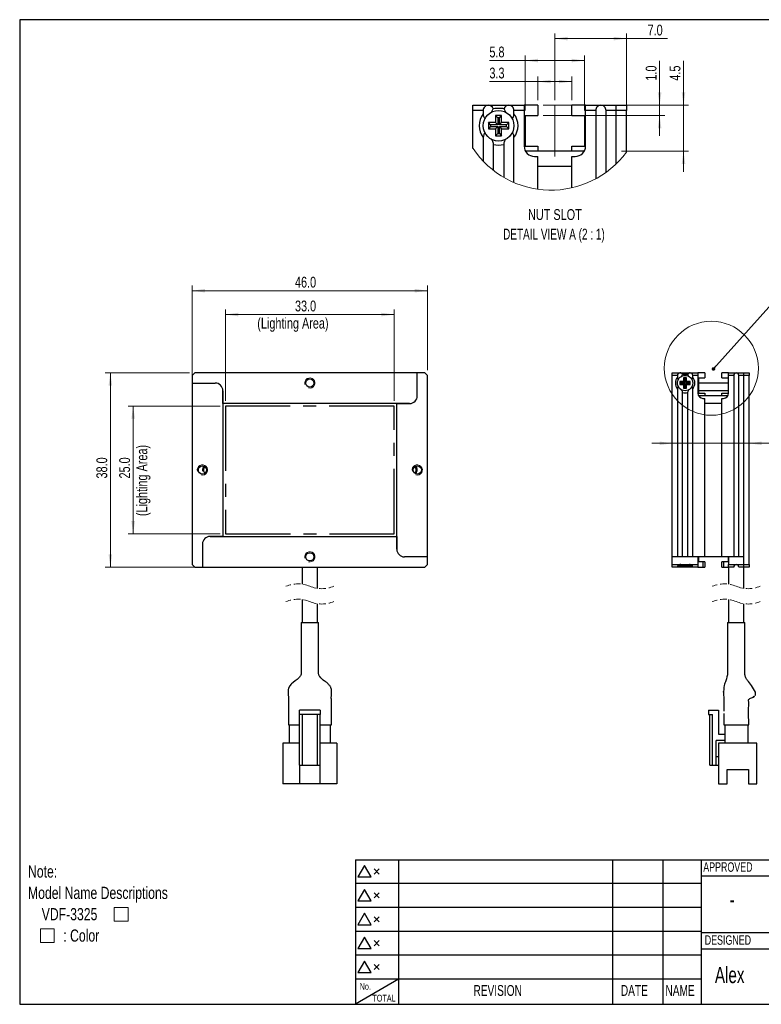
# Model space of a CAD drawing. Header units: millimetres. Extents: x 6 to 294, y 6 to 202.
# Tile 1 of 5: x 6 to 151, y 6 to 199. Entities that reach past the tile are written whole.
import ezdxf

# ---------------------------------------------------------------- set-up
doc = ezdxf.new("R2010")
doc.units = ezdxf.units.MM
doc.linetypes.add('CENTERX2', pattern=[20.32, 12.7, -2.54, 2.54, -2.54])
doc.linetypes.add('HIDDEN', pattern=[1.905, 1.27, -0.635])
doc.styles.add('SLDTEXTSTYLE0', font='TXT', dxfattribs={"width": 0.75})
doc.styles.add('SLDTEXTSTYLE1', font='TXT', dxfattribs={"width": 0.7})
doc.styles.add('SLDTEXTSTYLE7', font='TXT', dxfattribs={"width": 0.690476})
doc.dimstyles.new('SLDDIMSTYLE0', dxfattribs={"dimtxt": 2.116667, "dimasz": 2.5, "dimexe": 0, "dimexo": 0.0625, "dimgap": 0.529167, "dimtad": 1, "dimdec": 1, "dimrnd": 1e-09, "dimzin": 4, "dimdsep": 46, "dimtxsty": 'SLDTEXTSTYLE0', "dimsah": 1, "dimcen": 0.09, "dimadec": 0, "dimazin": 1, "dimtfac": 1, "dimtdec": 1, "dimtmove": 0, "dimatfit": 0, "dimfxl": 1, "dimfrac": 2, "dimtolj": 1, "dimtzin": 12, "dimarcsym": 0})
doc.dimstyles.new('SLDDIMSTYLE1', dxfattribs={"dimtxt": 0.18, "dimasz": 0.7, "dimexe": 0, "dimexo": 0.0625, "dimgap": 0, "dimtad": 0, "dimtih": 1, "dimtoh": 1, "dimdec": 0, "dimrnd": 1e-09, "dimzin": 0, "dimdsep": 46, "dimtxsty": 'Standard', "dimblk1": 'DOT', "dimblk2": 'DOT', "dimsah": 1, "dimcen": 0.09, "dimadec": 0, "dimazin": 0, "dimtfac": 0.7, "dimtdec": 0, "dimtofl": 0, "dimtmove": 0, "dimatfit": 3, "dimldrblk": 'DOT', "dimfxl": 1, "dimfrac": 2, "dimtolj": 1, "dimtzin": 0, "dimarcsym": 0})
doc.dimstyles.new('SLDDIMSTYLE2', dxfattribs={"dimtxt": 2.116667, "dimasz": 2.5, "dimexe": 0, "dimexo": 0.0625, "dimgap": 0.529167, "dimtad": 1, "dimdec": 1, "dimlfac": 0.5, "dimrnd": 1e-09, "dimzin": 12, "dimdsep": 46, "dimtxsty": 'SLDTEXTSTYLE0', "dimsah": 1, "dimcen": 0.09, "dimadec": 0, "dimazin": 3, "dimtfac": 1, "dimtdec": 1, "dimtofl": 0, "dimtmove": 0, "dimatfit": 3, "dimfxl": 1, "dimfrac": 2, "dimtolj": 1, "dimtzin": 12, "dimarcsym": 0})
doc.dimstyles.new('SLDDIMSTYLE3', dxfattribs={"dimtxt": 2.116667, "dimasz": 2.5, "dimexe": 0, "dimexo": 0.0625, "dimgap": 0.529167, "dimtad": 1, "dimdec": 1, "dimlfac": 0.5, "dimrnd": 1e-09, "dimzin": 4, "dimdsep": 46, "dimtxsty": 'SLDTEXTSTYLE0', "dimsah": 1, "dimcen": 0.09, "dimadec": 0, "dimazin": 1, "dimtfac": 1, "dimtdec": 1, "dimtofl": 0, "dimtmove": 0, "dimatfit": 3, "dimfxl": 1, "dimfrac": 2, "dimtolj": 1, "dimtzin": 12, "dimarcsym": 0})
doc.dimstyles.new('SLDDIMSTYLE4', dxfattribs={"dimtxt": 2.116667, "dimasz": 2.5, "dimexe": 0, "dimexo": 0.0625, "dimgap": 0.529167, "dimtad": 1, "dimdec": 1, "dimlfac": 0.5, "dimrnd": 1e-09, "dimzin": 12, "dimdsep": 46, "dimtxsty": 'SLDTEXTSTYLE0', "dimsah": 1, "dimcen": 0.09, "dimadec": 0, "dimazin": 3, "dimtfac": 1, "dimtdec": 1, "dimtmove": 0, "dimatfit": 0, "dimfxl": 1, "dimfrac": 2, "dimtolj": 1, "dimtzin": 12, "dimarcsym": 0})
doc.dimstyles.new('SLDDIMSTYLE5', dxfattribs={"dimtxt": 2.116667, "dimasz": 2.5, "dimexe": 0, "dimexo": 0.0625, "dimgap": 0.529167, "dimtad": 1, "dimdec": 1, "dimlfac": 0.5, "dimrnd": 1e-09, "dimzin": 4, "dimdsep": 46, "dimtxsty": 'SLDTEXTSTYLE0', "dimsah": 1, "dimcen": 0.09, "dimadec": 0, "dimazin": 1, "dimtfac": 1, "dimtdec": 1, "dimtmove": 0, "dimatfit": 0, "dimfxl": 1, "dimfrac": 2, "dimtolj": 1, "dimtzin": 12, "dimarcsym": 0})
doc.dimstyles.new('SLDDIMSTYLE6', dxfattribs={"dimtxt": 2.116667, "dimasz": 2.5, "dimexe": 0, "dimexo": 0.0625, "dimgap": 0.529167, "dimtad": 1, "dimdec": 1, "dimrnd": 1e-09, "dimzin": 4, "dimdsep": 46, "dimtxsty": 'SLDTEXTSTYLE0', "dimsah": 1, "dimcen": 0.09, "dimadec": 0, "dimazin": 1, "dimtfac": 1, "dimtdec": 1, "dimtofl": 0, "dimtmove": 0, "dimatfit": 3, "dimfxl": 1, "dimfrac": 2, "dimtolj": 1, "dimtzin": 12, "dimarcsym": 0})

# ---------------------------------------------------------------- blocks, each defined once
blk = doc.blocks.new('SW_SYMBOL_AWLD_SQR')
at = {"color": 0, "linetype": 'Continuous', "lineweight": 0}
for p, q in [((1600, 1600), (0, 1600)), ((0, 1600), (0, 0)), ((1600, 0), (1600, 1600)), ((0, 0), (1600, 0))]:
    blk.add_line(p, q, dxfattribs=at)
blk = doc.blocks.new('SW_NOTE_1')
at = {"color": 0, "linetype": 'Continuous', "lineweight": 0, "xscale": 0.0016898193, "yscale": 0.0016898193, "zscale": 0.0016898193}
for p in [(16.86, -7.85), (2.44, -12.03)]:
    blk.add_blockref('SW_SYMBOL_AWLD_SQR', p, dxfattribs=at)
at = {"color": 0, "linetype": 'Continuous', "lineweight": 0, "attachment_point": 1, "style": 'SLDTEXTSTYLE0'}
for s, insert, char_height in [('Note:', (0, 3.07), 2.381), ('Model Name Descriptions', (0, -1.11), 2.3813), ('VDF-3325', (2.68, -5.28), 2.381), (': Color', (6.9, -9.46), 2.381)]:
    blk.add_mtext(s, dxfattribs=dict(at, insert=insert, char_height=char_height))
blk = doc.blocks.new('_D')
at = {"color": 7, "linetype": 'Continuous', "lineweight": 18}
for p, q in [((133.47, 116.18), (129.47, 116.18)), ((148.47, 116.18), (133.47, 116.18)), ((148.47, 116.18), (168.23, 116.18))]:
    blk.add_line(p, q, dxfattribs=at)
for points in [[(133.47, 116.18), (130.97, 116.53), (130.97, 115.83)], [(148.47, 116.18), (150.97, 115.83), (150.97, 116.53)]]:
    blk.add_solid(points, dxfattribs=at)
at = {"color": 7, "linetype": 'Continuous', "lineweight": 18, "insert": (162.76, 118.9), "char_height": 2.117, "attachment_point": 1, "style": 'SLDTEXTSTYLE0'}
blk.add_mtext('15.0', dxfattribs=at)
blk = doc.blocks.new('_DOT')
at = {"color": 0, "linetype": 'ByBlock', "lineweight": -2}
blk.add_line((-0.5, 0), (-1, 0), dxfattribs=at)
at = {"color": 0, "linetype": 'ByBlock', "const_width": 0.5}
blk.add_lwpolyline([(-0.25, 0, 1), (0.25, 0, 1)], format="xyb", close=True, dxfattribs=at)
blk = doc.blocks.new('_D_1')
at = {"color": 7, "linetype": 'Continuous', "lineweight": 18}
for p, q in [((104.71, 191.05), (97.72, 191.05)), ((104.71, 181.3), (104.71, 192.05)), ((104.71, 191.05), (116.31, 191.05)), ((116.31, 181.3), (116.31, 192.05))]:
    blk.add_line(p, q, dxfattribs=at)
for points in [[(104.71, 191.05), (107.21, 190.7), (107.21, 191.4)], [(116.31, 191.05), (113.81, 191.4), (113.81, 190.7)]]:
    blk.add_solid(points, dxfattribs=at)
at = {"color": 7, "linetype": 'Continuous', "lineweight": 18, "insert": (97.72, 193.78), "char_height": 2.117, "attachment_point": 1, "style": 'SLDTEXTSTYLE0'}
blk.add_mtext('5.8', dxfattribs=at)
blk = doc.blocks.new('_D_2')
at = {"color": 7, "linetype": 'Continuous', "lineweight": 18}
for p, q in [((107.21, 186.94), (97.72, 186.94)), ((107.21, 183.3), (107.21, 187.94)), ((107.21, 186.94), (113.81, 186.94)), ((113.81, 183.3), (113.81, 187.94))]:
    blk.add_line(p, q, dxfattribs=at)
for points in [[(107.21, 186.94), (109.71, 186.59), (109.71, 187.29)], [(113.81, 186.94), (111.31, 187.29), (111.31, 186.59)]]:
    blk.add_solid(points, dxfattribs=at)
at = {"color": 7, "linetype": 'Continuous', "lineweight": 18, "insert": (97.72, 189.67), "char_height": 2.117, "attachment_point": 1, "style": 'SLDTEXTSTYLE0'}
blk.add_mtext('3.3', dxfattribs=at)
blk = doc.blocks.new('_D_3')
at = {"color": 7, "linetype": 'Continuous', "lineweight": 18}
for p, q in [((110.51, 183.3), (110.51, 196.34)), ((110.51, 195.34), (124.51, 195.34)), ((124.51, 182.3), (124.51, 196.34)), ((124.51, 195.34), (132.54, 195.34))]:
    blk.add_line(p, q, dxfattribs=at)
for points in [[(110.51, 195.34), (113.01, 194.99), (113.01, 195.69)], [(124.51, 195.34), (122.01, 195.69), (122.01, 194.99)]]:
    blk.add_solid(points, dxfattribs=at)
at = {"color": 7, "linetype": 'Continuous', "lineweight": 18, "insert": (128.64, 198.07), "char_height": 2.117, "attachment_point": 1, "style": 'SLDTEXTSTYLE0'}
blk.add_mtext('7.0', dxfattribs=at)
blk = doc.blocks.new('_D_4')
at = {"color": 7, "linetype": 'Continuous', "lineweight": 18}
for p, q in [((135.66, 182.3), (135.66, 191.02)), ((108.21, 182.3), (136.66, 182.3)), ((135.66, 182.3), (135.66, 173.3)), ((123.51, 173.3), (136.66, 173.3)), ((135.66, 173.3), (135.66, 169.3))]:
    blk.add_line(p, q, dxfattribs=at)
for points in [[(135.66, 182.3), (136.01, 184.8), (135.31, 184.8)], [(135.66, 173.3), (135.31, 170.8), (136.01, 170.8)]]:
    blk.add_solid(points, dxfattribs=at)
at = {"color": 7, "linetype": 'Continuous', "lineweight": 18, "insert": (132.94, 187.12), "char_height": 2.117, "attachment_point": 1, "rotation": 90, "style": 'SLDTEXTSTYLE0'}
blk.add_mtext('4.5', dxfattribs=at)
blk = doc.blocks.new('_D_5')
at = {"color": 7, "linetype": 'Continuous', "lineweight": 18}
for p, q in [((130.99, 182.3), (130.99, 191.02)), ((108.21, 182.3), (131.99, 182.3)), ((130.99, 182.3), (130.99, 180.3)), ((108.21, 180.3), (131.99, 180.3)), ((130.99, 180.3), (130.99, 176.3))]:
    blk.add_line(p, q, dxfattribs=at)
for points in [[(130.99, 182.3), (131.34, 184.8), (130.64, 184.8)], [(130.99, 180.3), (130.64, 177.8), (131.34, 177.8)]]:
    blk.add_solid(points, dxfattribs=at)
at = {"color": 7, "linetype": 'Continuous', "lineweight": 18, "insert": (128.27, 187.12), "char_height": 2.117, "attachment_point": 1, "rotation": 90, "style": 'SLDTEXTSTYLE0'}
blk.add_mtext('1.0', dxfattribs=at)
blk = doc.blocks.new('SW_NOTE_4')
at = {"color": 0, "linetype": 'Continuous', "lineweight": 18, "attachment_point": 2}
for s, insert, char_height, style in [('NUT SLOT', (6.09, 2.73), 2.117, 'SLDTEXTSTYLE0'), ('DETAIL VIEW A (2 : 1)', (5.9, -1.09), 2.1167, 'SLDTEXTSTYLE7')]:
    blk.add_mtext(s, dxfattribs=dict(at, insert=insert, char_height=char_height, style=style))
blk = doc.blocks.new('_D_6')
at = {"color": 7, "linetype": 'Continuous', "lineweight": 18}
for p, q in [((39.62, 128.97), (39.62, 147.03)), ((85.62, 130.47), (85.62, 147.03)), ((39.62, 146.03), (85.62, 146.03))]:
    blk.add_line(p, q, dxfattribs=at)
for points in [[(39.62, 146.03), (42.12, 145.68), (42.12, 146.38)], [(85.62, 146.03), (83.12, 146.38), (83.12, 145.68)]]:
    blk.add_solid(points, dxfattribs=at)
at = {"color": 7, "linetype": 'Continuous', "lineweight": 18, "insert": (59.71, 148.76), "char_height": 2.117, "attachment_point": 1, "style": 'SLDTEXTSTYLE0'}
blk.add_mtext('46.0', dxfattribs=at)
blk = doc.blocks.new('_D_7')
at = {"color": 7, "linetype": 'Continuous', "lineweight": 18}
for p, q in [((39.12, 129.97), (22.62, 129.97)), ((23.62, 129.97), (23.62, 91.97)), ((40.62, 91.97), (22.62, 91.97))]:
    blk.add_line(p, q, dxfattribs=at)
for points in [[(23.62, 129.97), (23.27, 127.47), (23.97, 127.47)], [(23.62, 91.97), (23.97, 94.47), (23.27, 94.47)]]:
    blk.add_solid(points, dxfattribs=at)
at = {"color": 7, "linetype": 'Continuous', "lineweight": 18, "insert": (20.89, 109.3), "char_height": 2.117, "attachment_point": 1, "rotation": 90, "style": 'SLDTEXTSTYLE0'}
blk.add_mtext('38.0', dxfattribs=at)
blk = doc.blocks.new('_D_8')
at = {"color": 7, "linetype": 'Continuous', "lineweight": 18}
for p, q in [((46.12, 124.47), (46.12, 142.37)), ((79.12, 141.37), (46.12, 141.37)), ((79.12, 124.47), (79.12, 142.37))]:
    blk.add_line(p, q, dxfattribs=at)
for points in [[(46.12, 141.37), (48.62, 141.02), (48.62, 141.72)], [(79.12, 141.37), (76.62, 141.72), (76.62, 141.02)]]:
    blk.add_solid(points, dxfattribs=at)
at = {"color": 7, "linetype": 'Continuous', "lineweight": 18, "attachment_point": 1, "style": 'SLDTEXTSTYLE0'}
for s, insert, char_height in [('33.0', (59.71, 144.1), 2.117), ('(Lighting Area)', (52.35, 140.74), 2.1167)]:
    blk.add_mtext(s, dxfattribs=dict(at, insert=insert, char_height=char_height))
blk = doc.blocks.new('_D_9')
at = {"color": 7, "linetype": 'Continuous', "lineweight": 18}
for p, q in [((45.12, 123.47), (27.08, 123.47)), ((28.08, 123.47), (28.08, 98.47)), ((45.12, 98.47), (27.08, 98.47))]:
    blk.add_line(p, q, dxfattribs=at)
for points in [[(28.08, 123.47), (27.73, 120.97), (28.43, 120.97)], [(28.08, 98.47), (28.43, 100.97), (27.73, 100.97)]]:
    blk.add_solid(points, dxfattribs=at)
at = {"color": 7, "linetype": 'Continuous', "lineweight": 18, "attachment_point": 1, "rotation": 90, "style": 'SLDTEXTSTYLE0'}
for s, insert, char_height in [('(Lighting Area)', (28.72, 101.94), 2.1167), ('25.0', (25.35, 109.3), 2.117)]:
    blk.add_mtext(s, dxfattribs=dict(at, insert=insert, char_height=char_height))

msp = doc.modelspace()

# ---------------------------------------------------------------- linework, layer by layer
at = {"color": 7, "linetype": 'Continuous', "lineweight": 25}
for p, q in [((5.9, 199.04), (5.9, 6.45)), ((291.14, 199.04), (5.9, 199.04)), ((94.51, 182.3), (97.51, 182.3)), ((94.51, 181.3), (94.51, 182.3)), ((94.51, 173.82), (94.51, 181.3)), ((96.51, 181.3), (94.51, 181.3)), ((96.51, 181.3), (96.51, 180.64)), ((97.51, 182.3), (101.51, 182.3)), ((101.51, 182.3), (104.51, 182.3)), ((102.51, 180.64), (102.51, 181.3)), ((104.51, 181.3), (102.51, 181.3)), ((104.51, 182.3), (104.51, 181.3)), ((107.21, 182.3), (104.51, 182.3)), ((104.51, 181.3), (104.51, 174.3)), ((107.21, 182.3), (107.21, 180.3)), ((113.81, 180.3), (113.81, 182.3)), ((116.51, 182.3), (113.81, 182.3)), ((116.51, 182.3), (119.51, 182.3)), ((116.51, 181.3), (116.51, 182.3)), ((118.51, 181.3), (116.51, 181.3)), ((116.51, 174.3), (116.51, 181.3)), ((118.51, 181.3), (118.51, 167.92)), ((119.51, 182.3), (122.51, 182.3)), ((120.51, 169.17), (120.51, 181.3)), ((122.51, 181.3), (120.51, 181.3)), ((122.51, 182.3), (124.51, 182.3)), ((122.51, 181.3), (122.51, 182.3)), ((124.51, 181.3), (122.51, 181.3)), ((122.51, 170.84), (122.51, 181.3)), ((124.51, 182.3), (124.51, 181.3)), ((124.51, 173.11), (124.51, 181.3)), ((100.11, 180.3), (98.91, 180.3)), ((98.91, 180.3), (98.91, 178.9)), ((99.36, 179.86), (98.91, 180.3)), ((99.36, 179.86), (99.36, 178.46)), ((99.67, 179.86), (99.36, 179.86)), ((99.67, 179.86), (100.11, 180.3)), ((99.67, 178.46), (99.67, 179.86)), ((100.11, 178.9), (100.11, 180.3)), ((104.71, 180.3), (107.21, 180.3)), ((104.71, 180.3), (104.71, 174.3)), ((113.81, 180.3), (116.31, 180.3)), ((116.31, 180.3), (116.31, 174.3)), ((98.91, 178.9), (97.51, 178.9)), ((97.51, 178.9), (97.51, 177.7)), ((97.96, 178.46), (97.51, 178.9)), ((97.96, 178.15), (97.51, 177.7)), ((97.51, 177.7), (98.91, 177.7)), ((97.96, 178.46), (97.96, 178.15)), ((99.36, 178.46), (97.96, 178.46)), ((97.96, 178.15), (99.36, 178.15)), ((99.36, 178.46), (98.91, 178.9)), ((99.36, 178.15), (98.91, 177.7)), ((98.91, 177.7), (98.91, 176.3)), ((99.36, 178.15), (99.36, 176.75)), ((99.67, 178.46), (100.11, 178.9)), ((101.07, 178.46), (99.67, 178.46)), ((99.67, 176.75), (99.67, 178.15)), ((99.67, 178.15), (100.11, 177.7)), ((99.67, 178.15), (101.07, 178.15)), ((101.51, 178.9), (100.11, 178.9)), ((100.11, 176.3), (100.11, 177.7)), ((100.11, 177.7), (101.51, 177.7)), ((101.07, 178.46), (101.51, 178.9)), ((101.07, 178.15), (101.07, 178.46)), ((101.07, 178.15), (101.51, 177.7)), ((101.51, 177.7), (101.51, 178.9)), ((96.51, 175.97), (96.51, 171.34)), ((99.36, 176.75), (98.91, 176.3)), ((98.91, 176.3), (100.11, 176.3)), ((99.36, 176.75), (99.67, 176.75)), ((99.67, 176.75), (100.11, 176.3)), ((102.51, 167.19), (102.51, 175.97)), ((98.51, 169.55), (98.51, 174.64)), ((100.51, 174.64), (100.51, 168.2)), ((104.71, 174.3), (107.21, 174.3)), ((107.21, 174.3), (107.21, 173.3)), ((113.81, 173.3), (113.81, 174.3)), ((113.81, 174.3), (116.31, 174.3)), ((106.51, 172.3), (107.21, 172.3)), ((113.81, 173.3), (107.21, 173.3)), ((107.21, 165.88), (107.21, 172.3)), ((113.81, 166.15), (113.81, 172.3)), ((113.81, 172.3), (114.51, 172.3)), ((113.81, 170.3), (107.21, 170.3)), ((40.12, 129.97), (39.62, 129.47)), ((39.62, 129.47), (39.62, 127.97)), ((83.62, 129.97), (40.12, 129.97)), ((83.62, 125.47), (83.62, 129.97)), ((85.12, 129.97), (83.62, 129.97)), ((85.62, 129.47), (85.12, 129.97)), ((85.62, 93.97), (85.62, 129.47)), ((133.47, 129.97), (134.97, 129.97)), ((133.47, 129.47), (133.47, 129.97)), ((133.47, 93.97), (133.47, 129.47)), ((134.47, 129.47), (133.47, 129.47)), ((134.47, 129.47), (134.47, 129.13)), ((134.97, 129.97), (136.97, 129.97)), ((136.97, 129.97), (138.47, 129.97)), ((137.47, 129.13), (137.47, 129.47)), ((138.47, 129.47), (137.47, 129.47)), ((138.47, 129.97), (138.47, 129.47)), ((139.82, 129.97), (138.47, 129.97)), ((138.47, 129.47), (138.47, 125.97)), ((139.82, 129.97), (139.82, 128.97)), ((143.12, 128.97), (143.12, 129.97)), ((144.47, 129.97), (143.12, 129.97)), ((144.47, 129.97), (145.97, 129.97)), ((144.47, 129.47), (144.47, 129.97)), ((145.47, 129.47), (144.47, 129.47)), ((144.47, 125.97), (144.47, 129.47)), ((145.47, 129.47), (145.47, 93.97)), ((145.97, 129.97), (147.47, 129.97)), ((146.47, 93.97), (146.47, 129.47)), ((147.47, 129.47), (146.47, 129.47)), ((147.47, 129.97), (148.47, 129.97)), ((147.47, 129.47), (147.47, 129.97)), ((148.47, 129.47), (147.47, 129.47)), ((147.47, 92.47), (147.47, 129.47)), ((147.47, 93.97), (147.47, 129.47)), ((148.47, 129.97), (148.47, 129.47)), ((148.47, 92.47), (148.47, 129.47)), ((39.62, 127.97), (39.62, 92.47)), ((39.62, 127.97), (44.12, 127.97)), ((135.67, 128.27), (134.97, 128.27)), ((134.97, 128.27), (134.97, 127.67)), ((135.19, 128.05), (134.97, 128.27)), ((135.19, 127.89), (134.97, 127.67)), ((134.97, 127.67), (135.67, 127.67)), ((135.19, 128.05), (135.19, 127.89)), ((135.89, 128.05), (135.19, 128.05)), ((135.19, 127.89), (135.89, 127.89)), ((136.27, 128.97), (135.67, 128.97)), ((135.67, 128.97), (135.67, 128.27)), ((135.89, 128.75), (135.67, 128.97)), ((135.89, 128.05), (135.67, 128.27)), ((135.89, 127.89), (135.67, 127.67)), ((135.67, 127.67), (135.67, 126.97)), ((135.89, 127.19), (135.67, 126.97)), ((135.89, 128.75), (135.89, 128.05)), ((136.05, 128.75), (135.89, 128.75)), ((135.89, 127.89), (135.89, 127.19)), ((135.89, 127.19), (136.05, 127.19)), ((136.05, 128.75), (136.27, 128.97)), ((136.05, 128.05), (136.05, 128.75)), ((136.05, 128.05), (136.27, 128.27)), ((136.75, 128.05), (136.05, 128.05)), ((136.05, 127.19), (136.05, 127.89)), ((136.05, 127.89), (136.27, 127.67)), ((136.05, 127.89), (136.75, 127.89)), ((136.05, 127.19), (136.27, 126.97)), ((136.27, 128.27), (136.27, 128.97)), ((136.97, 128.27), (136.27, 128.27)), ((136.27, 126.97), (136.27, 127.67)), ((136.27, 127.67), (136.97, 127.67)), ((136.75, 128.05), (136.97, 128.27)), ((136.75, 127.89), (136.75, 128.05)), ((136.75, 127.89), (136.97, 127.67)), ((136.97, 127.67), (136.97, 128.27)), ((138.57, 128.97), (139.82, 128.97)), ((138.57, 128.97), (138.57, 125.97)), ((139.82, 127.97), (138.57, 127.97)), ((143.12, 127.97), (139.82, 127.97)), ((143.12, 128.97), (144.37, 128.97)), ((144.37, 127.97), (143.12, 127.97)), ((144.37, 128.97), (144.37, 125.97)), ((45.62, 126.47), (45.62, 97.97)), ((45.62, 123.97), (45.62, 126.47)), ((134.47, 126.8), (134.47, 93.97)), ((135.47, 93.97), (135.47, 126.14)), ((135.67, 126.97), (136.27, 126.97)), ((136.47, 126.14), (136.47, 93.97)), ((137.47, 93.97), (137.47, 126.8)), ((138.57, 125.97), (139.82, 125.97)), ((139.82, 125.97), (139.82, 125.47)), ((143.12, 125.47), (139.82, 125.47)), ((143.12, 125.47), (143.12, 125.97)), ((143.12, 125.97), (144.37, 125.97)), ((82.12, 123.97), (45.62, 123.97)), ((79.62, 123.97), (82.12, 123.97)), ((79.62, 95.47), (79.62, 123.97)), ((139.47, 124.97), (139.82, 124.97)), ((139.82, 93.97), (139.82, 124.97)), ((143.12, 123.97), (139.82, 123.97)), ((143.12, 93.97), (143.12, 124.97)), ((143.12, 124.97), (143.47, 124.97)), ((41.62, 96.47), (41.62, 91.97)), ((45.62, 97.97), (43.12, 97.97)), ((43.12, 97.97), (79.62, 97.97)), ((79.62, 97.97), (79.62, 95.47)), ((39.62, 92.47), (40.12, 91.97)), ((85.62, 93.97), (81.12, 93.97)), ((85.12, 91.97), (85.62, 92.47)), ((85.62, 92.47), (85.62, 93.97)), ((134.47, 93.97), (133.47, 93.97)), ((133.47, 92.47), (133.47, 93.97)), ((138.47, 93.97), (133.47, 93.97)), ((133.47, 92.47), (134.97, 92.47)), ((133.47, 91.97), (133.47, 92.47)), ((134.97, 92.47), (136.97, 92.47)), ((136.47, 93.97), (135.47, 93.97)), ((136.97, 92.47), (138.47, 92.47)), ((139.82, 93.97), (137.47, 93.97)), ((138.47, 93.97), (138.47, 92.47)), ((138.47, 92.47), (138.47, 91.97)), ((138.57, 93.97), (138.57, 92.97)), ((139.47, 92.97), (138.57, 92.97)), ((139.47, 92.97), (139.47, 91.97)), ((139.82, 92.97), (139.47, 92.97)), ((143.12, 93.97), (139.82, 93.97)), ((139.82, 92.97), (139.82, 91.97)), ((145.47, 93.97), (143.12, 93.97)), ((143.12, 91.97), (143.12, 92.97)), ((143.47, 92.97), (143.12, 92.97)), ((143.47, 92.97), (143.47, 91.97)), ((144.37, 92.97), (143.47, 92.97)), ((144.37, 93.97), (144.37, 92.97)), ((147.47, 93.97), (144.47, 93.97)), ((144.47, 93.97), (144.47, 92.47)), ((144.47, 92.47), (145.97, 92.47)), ((144.47, 91.97), (144.47, 92.47)), ((145.97, 92.47), (147.47, 92.47)), ((147.47, 93.97), (146.47, 93.97)), ((147.47, 92.47), (147.47, 93.97)), ((147.47, 92.47), (148.47, 92.47)), ((147.47, 91.97), (147.47, 92.47)), ((148.47, 92.47), (148.47, 91.97)), ((40.12, 91.97), (41.62, 91.97)), ((41.62, 91.97), (85.12, 91.97)), ((61.12, 91.97), (61.12, 88.63)), ((64.12, 87.81), (64.12, 91.97)), ((134.47, 91.97), (133.47, 91.97)), ((135.97, 91.97), (134.47, 91.97)), ((135.97, 92.17), (134.51, 92.17)), ((134.67, 92.37), (134.57, 92.27)), ((137.43, 92.17), (135.97, 92.17)), ((137.47, 91.97), (135.97, 91.97)), ((137.37, 92.27), (137.27, 92.37)), ((138.47, 91.97), (137.47, 91.97)), ((138.47, 91.97), (139.47, 91.97)), ((139.47, 91.97), (139.82, 91.97)), ((143.12, 91.97), (143.47, 91.97)), ((143.47, 91.97), (144.47, 91.97)), ((144.47, 91.97), (144.47, 88.63)), ((145.47, 91.97), (144.47, 91.97)), ((147.47, 91.97), (146.47, 91.97)), ((147.47, 87.81), (147.47, 91.97)), ((148.47, 91.97), (147.47, 91.97)), ((61.12, 85.63), (61.12, 81.11)), ((64.12, 81.11), (64.12, 84.81)), ((144.47, 85.63), (144.47, 81.11)), ((147.47, 81.11), (147.47, 84.81)), ((60.92, 81.11), (64.32, 81.11)), ((144.27, 81.11), (147.67, 81.11)), ((148.42, 65.54), (148.42, 65.62)), ((149.25, 66.53), (149.57, 66.73)), ((149.55, 66.71), (149.31, 66.55)), ((64.62, 63.96), (60.62, 63.96)), ((60.62, 63.16), (60.62, 63.96)), ((64.62, 63.96), (64.62, 63.16)), ((140.52, 63.96), (140.52, 63.16)), ((140.52, 63.96), (142.52, 63.96)), ((142.52, 63.96), (142.52, 59.26)), ((64.62, 63.16), (60.62, 63.16)), ((60.62, 53.26), (60.62, 63.16)), ((61.12, 63.16), (61.12, 53.26)), ((64.12, 53.26), (64.12, 63.16)), ((64.62, 53.26), (64.62, 63.16)), ((140.52, 63.16), (141.32, 63.16)), ((140.82, 53.26), (140.82, 63.16)), ((141.32, 53.26), (141.32, 63.16)), ((58.42, 61.11), (58.92, 61.11)), ((58.62, 57.56), (58.62, 61.11)), ((58.92, 61.11), (60.62, 61.11)), ((64.62, 61.11), (66.32, 61.11)), ((66.32, 61.11), (66.82, 61.11)), ((66.62, 61.11), (66.62, 57.56)), ((143.52, 61.11), (144.02, 61.11)), ((143.72, 61.11), (143.72, 57.56)), ((144.02, 61.11), (147.92, 61.11)), ((147.92, 61.11), (148.42, 61.11)), ((148.22, 61.11), (148.22, 57.56)), ((143.72, 58.06), (142.02, 58.06)), ((142.02, 53.26), (142.02, 58.06)), ((142.52, 59.26), (143.72, 59.26)), ((57.37, 57.56), (57.37, 49.56)), ((60.62, 57.56), (57.37, 57.56)), ((67.87, 57.56), (64.62, 57.56)), ((67.87, 57.56), (67.87, 49.56)), ((142.52, 57.56), (142.52, 49.56)), ((150.02, 57.56), (142.52, 57.56)), ((150.02, 49.56), (150.02, 57.56)), ((142.52, 54.86), (142.02, 54.86)), ((60.62, 53.26), (61.12, 53.26)), ((60.62, 53.26), (60.62, 49.56)), ((61.12, 53.26), (64.12, 53.26)), ((64.12, 53.26), (64.62, 53.26)), ((64.62, 49.56), (64.62, 53.26)), ((140.82, 53.26), (141.32, 53.26)), ((141.32, 53.26), (142.02, 53.26)), ((142.02, 53.26), (142.42, 53.26)), ((142.52, 53.36), (142.42, 53.26)), ((144.2, 52.36), (148.35, 52.36)), ((144.2, 49.56), (144.2, 52.36)), ((148.35, 52.36), (148.35, 49.56)), ((60.62, 49.56), (57.37, 49.56)), ((64.62, 49.56), (60.62, 49.56)), ((67.87, 49.56), (64.62, 49.56)), ((142.52, 49.56), (144.2, 49.56)), ((148.35, 49.56), (150.02, 49.56)), ((71.56, 34.72), (71.56, 6.45)), ((71.56, 34.72), (139.14, 34.72)), ((79.94, 34.72), (79.94, 6.45)), ((121.79, 34.72), (121.79, 6.45)), ((131.64, 34.72), (131.64, 6.45)), ((139.14, 34.72), (139.14, 6.45)), ((139.14, 34.72), (291.14, 34.72)), ((73.31, 33.6), (72.02, 31.36)), ((74.6, 31.36), (73.31, 33.6)), ((75.18, 31.93), (76.18, 32.93)), ((75.18, 32.93), (76.18, 31.93)), ((72.02, 31.36), (74.6, 31.36)), ((291.14, 31.52), (139.14, 31.52)), ((79.94, 30.05), (71.56, 30.05)), ((73.31, 28.93), (72.02, 26.69)), ((74.6, 26.69), (73.31, 28.93)), ((91.14, 30.05), (79.94, 30.05)), ((102.34, 30.05), (91.14, 30.05)), ((139.14, 30.05), (102.34, 30.05)), ((75.18, 27.26), (76.18, 28.26)), ((75.18, 28.26), (76.18, 27.26)), ((79.94, 25.39), (71.56, 25.39)), ((72.02, 26.69), (74.6, 26.69)), ((91.14, 25.39), (79.94, 25.39)), ((102.34, 25.39), (91.14, 25.39)), ((139.14, 25.39), (102.34, 25.39)), ((73.31, 24.26), (72.02, 22.02)), ((74.6, 22.02), (73.31, 24.26)), ((75.18, 22.59), (76.18, 23.59)), ((75.18, 23.59), (76.18, 22.59)), ((72.02, 22.02), (74.6, 22.02)), ((79.94, 20.72), (71.56, 20.72)), ((73.31, 19.59), (72.02, 17.35)), ((74.6, 17.35), (73.31, 19.59)), ((91.14, 20.72), (79.94, 20.72)), ((102.34, 20.72), (91.14, 20.72)), ((139.14, 20.72), (102.34, 20.72)), ((163.14, 20.45), (139.14, 20.45)), ((72.02, 17.35), (74.6, 17.35)), ((75.18, 17.92), (76.18, 18.92)), ((75.18, 18.92), (76.18, 17.92)), ((79.94, 16.05), (71.56, 16.05)), ((91.14, 16.05), (79.94, 16.05)), ((102.34, 16.05), (91.14, 16.05)), ((139.14, 16.05), (102.34, 16.05)), ((163.14, 17.25), (139.14, 17.25)), ((73.31, 14.92), (72.02, 12.68)), ((74.6, 12.68), (73.31, 14.92)), ((75.18, 13.25), (76.18, 14.25)), ((75.18, 14.25), (76.18, 13.25)), ((72.02, 12.68), (74.6, 12.68)), ((79.94, 11.39), (71.56, 11.39)), ((79.94, 11.39), (71.56, 6.45)), ((91.14, 11.39), (79.94, 11.39)), ((102.34, 11.39), (91.14, 11.39)), ((139.14, 11.39), (102.34, 11.39)), ((5.9, 6.45), (291.14, 6.45))]:
    msp.add_line(p, q, dxfattribs=at)
at = {"color": 7, "linetype": 'CENTERX2', "lineweight": 18}
msp.add_line((110.51, 182.3), (110.51, 172.3), dxfattribs=at)
at = {"color": 8, "linetype": 'Continuous', "lineweight": 25}
for p, q in [((107.21, 173.3), (104.78, 173.3)), ((116.25, 173.3), (113.81, 173.3)), ((144.37, 126.47), (138.57, 126.47)), ((139.82, 125.47), (138.6, 125.47)), ((144.34, 125.47), (143.12, 125.47))]:
    msp.add_line(p, q, dxfattribs=at)
at = {"color": 7, "linetype": 'CENTERX2'}
for p, q in [((46.12, 123.47), (46.12, 98.47)), ((79.12, 123.47), (46.12, 123.47)), ((79.12, 98.47), (79.12, 123.47)), ((46.12, 98.47), (79.12, 98.47))]:
    msp.add_line(p, q, dxfattribs=at)
at = {"color": 7, "linetype": 'Continuous', "lineweight": 0}
for p, q in [((41.94, 111.7), (41.77, 111.49)), ((83.3, 110.23), (83.47, 110.44))]:
    msp.add_line(p, q, dxfattribs=at)
at = {"color": 7, "linetype": 'Continuous', "lineweight": 25, "flags": 128}
msp.add_lwpolyline([(143.52, 63.34), (143.52, 62.22), (143.52, 61.11)], dxfattribs=at)
at = {"color": 7, "linetype": 'Continuous', "lineweight": 25}
for centre, radius in [((99.51, 178.3), 3), ((135.97, 127.97), 1.5), ((62.62, 127.97), 0.8), ((41.62, 110.97), 0.8), ((83.62, 110.97), 0.8), ((62.62, 93.97), 0.8)]:
    msp.add_circle(centre, radius, dxfattribs=at)
at = {"color": 7, "linetype": 'Continuous', "lineweight": 18}
msp.add_circle((141.1, 130.86), 9.19, dxfattribs=at)
at = {"color": 7, "linetype": 'Continuous', "lineweight": 25}
for centre, radius, start, end in [((97.51, 181.3), 1, 89.9995, 180.0002), ((97.51, 181.3), 1, 18.5778, 90.0009), ((101.51, 181.3), 1, 89.9994, 161.4219), ((101.51, 181.3), 1, 0.0001, 90.0002), ((119.51, 181.3), 1, 89.9994, 180.0003), ((119.51, 181.3), 1, 359.9998, 90.0005), ((99.51, 178.3), 3.8, 142.1363, 217.8637), ((99.51, 178.3), 3.8, 322.1363, 37.8637), ((99.51, 178.3), 3.8, 254.7425, 285.2575), ((106.51, 174.3), 2, 179.9999, 270), ((114.51, 174.3), 2, 270, 0.0001), ((135.97, 127.97), 1.9, 142.1364, 217.8636), ((134.97, 129.47), 0.5, 89.9995, 180.0002), ((134.97, 129.47), 0.5, 18.5778, 90.0009), ((136.97, 129.47), 0.5, 89.9993, 161.4219), ((136.97, 129.47), 0.5, 0, 90.0003), ((135.97, 127.97), 1.9, 322.1363, 37.8637), ((145.97, 129.47), 0.5, 89.9994, 180.0002), ((145.97, 129.47), 0.5, 359.9997, 90.0006), ((44.12, 126.47), 1.5, 359.9999, 89.9999), ((82.12, 125.47), 1.5, 270, 0), ((135.97, 127.97), 1.9, 254.7425, 285.2575), ((139.47, 125.97), 1, 180.0001, 270), ((143.47, 125.97), 1, 270, 359.9999), ((42.62, 110.97), 0.8, 128.683, 179.9993), ((42.62, 110.97), 0.8, 180.0002, 231.3175), ((82.62, 110.97), 0.8, 0.0006, 51.3171), ((82.62, 110.97), 0.8, 308.683, 359.9993), ((43.12, 96.47), 1.5, 90, 180), ((81.12, 95.47), 1.5, 179.9999, 270), ((134.97, 91.97), 0.5, 90, 179.9999), ((134.97, 91.97), 0.5, 18.5786, 90.0001), ((136.97, 91.97), 0.5, 89.9999, 161.4214), ((136.97, 91.97), 0.5, 0.0001, 90), ((145.97, 91.97), 0.5, 89.9999, 179.9999), ((145.97, 91.97), 0.5, 360, 90.0001)]:
    msp.add_arc(centre, radius, start, end, dxfattribs=at)
at = {"color": 7, "linetype": 'Continuous', "lineweight": 18}
msp.add_arc((109.77, 184.09), 18.39, 213.9536, 323.3192, dxfattribs=at)
at = {"color": 7, "linetype": 'Continuous', "lineweight": 0}
for centre, start, end in [((62.62, 127.97), 254.9994, 195), ((41.62, 110.97), 254.9996, 194.9998), ((83.62, 110.97), 254.9974, 194.9993), ((82.62, 110.97), 328.2352, 47.1566), ((42.62, 110.97), 148.2387, 194.9992), ((62.62, 93.97), 254.9994, 194.9998)]:
    msp.add_arc(centre, 1, start, end, dxfattribs=at)
at = {"color": 7, "linetype": 'HIDDEN', "lineweight": 18}
for centre, start, end in [((60.28, 82.61), 67.3801, 112.6199), ((143.63, 82.61), 67.3801, 112.6199), ((64.96, 93.83), 247.3801, 292.6199), ((148.31, 93.83), 247.3801, 292.6199), ((60.28, 79.61), 67.3801, 112.6199), ((64.96, 90.83), 247.3801, 292.6199), ((143.63, 79.61), 67.3801, 112.6199), ((148.31, 90.83), 247.3801, 292.6199)]:
    msp.add_arc(centre, 6.08, start, end, dxfattribs=at)
at = {"color": 7, "linetype": 'Continuous', "lineweight": 25}
for points, knots in [([(98.01, 180.84), (98.08, 180.92), (98.27, 181.15), (98.39, 181.44), (98.46, 181.62)], [0, 0, 0, 0, 0.348542, 1, 1, 1, 1]), ([(100.57, 181.62), (100.28, 181.66), (99.58, 181.74), (98.88, 181.67), (98.46, 181.62)], [0, 0, 0, 0, 0.410815, 1, 1, 1, 1]), ([(100.57, 181.62), (100.57, 181.6), (100.64, 181.39), (100.78, 181.12), (100.97, 180.9), (101.02, 180.83)], [0, 0, 0, 0, 0.068742, 0.716201, 1, 1, 1, 1]), ([(96.51, 180.64), (96.52, 180.48), (96.53, 180.22), (96.63, 179.93), (96.75, 179.81), (96.86, 179.79), (96.94, 179.8), (96.99, 179.83), (97.01, 179.84)], [0, 0, 0, 0, 0.417252, 0.678367, 0.768159, 0.858945, 0.946113, 1, 1, 1, 1]), ([(102.09, 179.81), (102.11, 179.8), (102.17, 179.79), (102.26, 179.8), (102.37, 179.9), (102.49, 180.18), (102.51, 180.44), (102.51, 180.64)], [0, 0, 0, 0, 0.07229, 0.160358, 0.262844, 0.453887, 1, 1, 1, 1]), ([(96.99, 176.78), (96.98, 176.78), (96.95, 176.8), (96.87, 176.82), (96.77, 176.8), (96.66, 176.71), (96.54, 176.43), (96.52, 176.17), (96.51, 175.97)], [0, 0, 0, 0, 0.018446, 0.112074, 0.196366, 0.294457, 0.477307, 1, 1, 1, 1]), ([(98.51, 174.64), (98.5, 174.77), (98.46, 175.11), (98.24, 175.49), (98.06, 175.72), (98, 175.79)], [0, 0, 0, 0, 0.322397, 0.78414, 1, 1, 1, 1]), ([(100.97, 175.71), (100.92, 175.65), (100.74, 175.43), (100.56, 175.06), (100.53, 174.75), (100.51, 174.64)], [0, 0, 0, 0, 0.204429, 0.718305, 1, 1, 1, 1]), ([(102.51, 175.97), (102.51, 176.13), (102.49, 176.39), (102.4, 176.67), (102.28, 176.79), (102.17, 176.82), (102.09, 176.8), (102.04, 176.78), (102.02, 176.77)], [0, 0, 0, 0, 0.418958, 0.681142, 0.771302, 0.862458, 0.949983, 1, 1, 1, 1]), ([(134.47, 129.13), (134.47, 129.06), (134.48, 128.93), (134.53, 128.78), (134.59, 128.72), (134.64, 128.71), (134.69, 128.72), (134.71, 128.73), (134.72, 128.74)], [0, 0, 0, 0, 0.417252, 0.678367, 0.76816, 0.858946, 0.946113, 1, 1, 1, 1]), ([(135.22, 129.23), (135.25, 129.28), (135.35, 129.39), (135.41, 129.53), (135.44, 129.63)], [0, 0, 0, 0, 0.348541, 1, 1, 1, 1]), ([(136.5, 129.63), (136.35, 129.65), (136, 129.69), (135.65, 129.65), (135.44, 129.63)], [0, 0, 0, 0, 0.410816, 1, 1, 1, 1]), ([(136.5, 129.63), (136.5, 129.62), (136.53, 129.51), (136.6, 129.37), (136.7, 129.27), (136.72, 129.23)], [0, 0, 0, 0, 0.068742, 0.716201, 1, 1, 1, 1]), ([(137.26, 128.72), (137.27, 128.72), (137.3, 128.71), (137.34, 128.72), (137.4, 128.76), (137.46, 128.9), (137.47, 129.04), (137.47, 129.13)], [0, 0, 0, 0, 0.072289, 0.160358, 0.262844, 0.453886, 1, 1, 1, 1]), ([(134.71, 127.21), (134.7, 127.21), (134.69, 127.22), (134.65, 127.23), (134.6, 127.22), (134.54, 127.17), (134.48, 127.03), (134.47, 126.9), (134.47, 126.8)], [0, 0, 0, 0, 0.0184464, 0.1120747, 0.1963653, 0.2944576, 0.4773069, 1, 1, 1, 1]), ([(137.47, 126.8), (137.47, 126.88), (137.46, 127.01), (137.41, 127.15), (137.35, 127.21), (137.3, 127.23), (137.26, 127.22), (137.23, 127.21), (137.23, 127.2)], [0, 0, 0, 0, 0.418958, 0.681141, 0.771301, 0.862458, 0.949983, 1, 1, 1, 1]), ([(135.47, 126.14), (135.46, 126.2), (135.44, 126.37), (135.33, 126.56), (135.24, 126.67), (135.21, 126.71)], [0, 0, 0, 0, 0.322397, 0.78414, 1, 1, 1, 1]), ([(136.7, 126.67), (136.67, 126.64), (136.58, 126.53), (136.49, 126.35), (136.48, 126.19), (136.47, 126.14)], [0, 0, 0, 0, 0.20443, 0.718305, 1, 1, 1, 1]), ([(136.5, 92.13), (136.35, 92.15), (136, 92.19), (135.65, 92.15), (135.44, 92.13)], [0, 0, 0, 0, 0.410816, 1, 1, 1, 1]), ([(60.92, 81.11), (60.91, 78.55), (60.9, 75.38), (60.94, 72.08), (60.95, 71.22), (60.87, 70.86), (60.69, 70.55), (60.14, 69.9), (59.35, 69.48), (58.81, 68.89), (58.68, 68.71), (58.61, 68.59), (58.55, 68.49), (58.51, 68.38), (58.46, 68.27), (58.42, 68.12), (58.38, 67.93), (58.36, 67.73), (58.36, 67.54), (58.36, 67.4), (58.37, 67.29), (58.37, 67.17), (58.39, 66.97), (58.43, 66.63), (58.42, 66.34), (58.42, 66.17)], [0, 0, 0, 0, 0.481201, 0.596544, 0.620874, 0.643036, 0.664251, 0.686977, 0.80322, 0.827074, 0.836956, 0.845535, 0.852839, 0.858871, 0.867115, 0.875562, 0.887806, 0.90409, 0.913704, 0.924137, 0.92953, 0.934987, 0.945943, 0.966654, 1, 1, 1, 1]), ([(66.82, 64.64), (66.82, 64.65), (66.82, 64.65), (66.82, 64.68), (66.82, 64.75), (66.82, 64.97), (66.82, 65.4), (66.82, 65.82), (66.82, 66.1), (66.82, 66.22), (66.81, 66.34), (66.81, 66.51), (66.82, 66.66), (66.84, 66.8), (66.85, 66.9), (66.86, 67.02), (66.87, 67.15), (66.87, 67.28), (66.88, 67.44), (66.88, 67.61), (66.87, 67.83), (66.83, 68.07), (66.76, 68.33), (66.65, 68.57), (66.44, 68.89), (66.05, 69.28), (65.35, 69.81), (64.71, 70.27), (64.39, 70.83), (64.28, 71.22), (64.34, 72.59), (64.26, 75.91), (64.29, 79.03), (64.32, 81.11)], [0, 0, 0, 0, 0.000244, 0.001591, 0.003979, 0.01186, 0.03998, 0.077438, 0.084142, 0.089326, 0.096639, 0.104882, 0.118833, 0.123422, 0.129016, 0.13569, 0.143456, 0.151296, 0.158595, 0.171158, 0.180699, 0.195547, 0.213466, 0.226255, 0.241607, 0.279154, 0.318825, 0.393964, 0.410965, 0.427881, 0.463511, 0.643863, 1, 1, 1, 1]), ([(144.27, 81.11), (144.27, 80.07), (144.28, 78.2), (144.28, 75.76), (144.28, 73.98), (144.25, 72.58), (144.35, 71.22), (144.03, 69.93), (143.5, 68.65), (143.5, 67.3), (143.53, 65.63), (143.52, 64.48), (143.52, 63.81)], [0, 0, 0, 0, 0.180011, 0.320959, 0.422339, 0.485283, 0.563938, 0.655898, 0.711213, 0.801708, 0.884278, 1, 1, 1, 1]), ([(149.71, 67.48), (149.48, 67.95), (149.06, 68.79), (148.27, 69.62), (147.82, 70.33), (147.63, 71.02), (147.66, 71.83), (147.68, 73.72), (147.65, 76.83), (147.66, 79.62), (147.67, 81.11)], [0, 0, 0, 0, 0.109325, 0.198348, 0.23961, 0.285791, 0.34527, 0.410067, 0.686275, 1, 1, 1, 1]), ([(143.49, 67.48), (143.49, 67.5), (143.49, 67.56), (143.49, 67.61), (143.49, 67.64)], [0, 0, 0, 0, 0.4995019, 1, 1, 1, 1]), ([(149.7, 66.9), (149.7, 66.91), (149.74, 66.96), (149.75, 67.04), (149.76, 67.12), (149.76, 67.17), (149.76, 67.21), (149.76, 67.24), (149.76, 67.29), (149.75, 67.34), (149.74, 67.4), (149.72, 67.47), (149.7, 67.52), (149.69, 67.55)], [0, 0, 0, 0, 0.058317, 0.254911, 0.360951, 0.416307, 0.473358, 0.529552, 0.583015, 0.681417, 0.767888, 0.841711, 1, 1, 1, 1]), ([(58.42, 66.36), (58.42, 66.3), (58.42, 66.17), (58.42, 65.85), (58.42, 65.16), (58.42, 63.54), (58.42, 62.12), (58.42, 61.11)], [0, 0, 0, 0, 0.030751, 0.074093, 0.185538, 0.422229, 1, 1, 1, 1]), ([(148.38, 65.82), (148.38, 65.86), (148.37, 65.94), (148.39, 66.07), (148.47, 66.18), (148.77, 66.37), (149.06, 66.47), (149.31, 66.55)], [0, 0, 0, 0, 0.0995902, 0.1927851, 0.2909435, 0.4090382, 1, 1, 1, 1]), ([(148.42, 61.11), (148.41, 61.76), (148.39, 62.89), (148.38, 64.19), (148.41, 64.99), (148.45, 65.4), (148.4, 65.7), (148.38, 65.85), (148.37, 65.91)], [0, 0, 0, 0, 0.404571, 0.704507, 0.814733, 0.89971, 0.963142, 1, 1, 1, 1]), ([(66.82, 61.11), (66.82, 62.06), (66.82, 63.23), (66.82, 64.42), (66.82, 64.68), (66.82, 64.72), (66.82, 64.74), (66.82, 64.75), (66.82, 64.75)], [0, 0, 0, 0, 0.7859679, 0.9617106, 0.9833354, 0.996119, 0.9992054, 1, 1, 1, 1])]:
    msp.add_open_spline(points, degree=3, knots=knots, dxfattribs=at)

# ---------------------------------------------------------------- block references
at = {"color": 7, "linetype": 'Continuous', "lineweight": 18}
msp.add_blockref('SW_NOTE_4', (104.43, 159.25), dxfattribs=at)
at = {"color": 7, "linetype": 'Continuous', "lineweight": 0}
msp.add_blockref('SW_NOTE_1', (7.52, 30.55), dxfattribs=at)

# ---------------------------------------------------------------- texts
at = {"color": 7, "linetype": 'Continuous', "lineweight": 0, "attachment_point": 2, "style": 'SLDTEXTSTYLE1'}
for s, insert, char_height in [('APPROVED', (144.34, 34.23), 1.852), ('-', (145.18, 28.55), 3.17), ('DESIGNED', (144.34, 19.95), 1.852), ('Alex', (144.69, 13.78), 3.175), ('No.', (73.45, 10.61), 1.323), ('REVISION', (99.33, 10.22), 2.117), ('DATE', (126.05, 10.22), 2.117), ('NAME', (134.99, 10.22), 2.117), ('TOTAL', (77.11, 8.32), 1.323)]:
    msp.add_mtext(s, dxfattribs=dict(at, insert=insert, char_height=char_height))

# ---------------------------------------------------------------- dimensions: what is measured, and where the dimension line sits
at = {"color": 7, "linetype": 'Continuous', "lineweight": 18}
for base, p1, p2, dimstyle, picture, middle in [((124.51, 195.34), (110.51, 182.3), (124.51, 181.3), 'SLDDIMSTYLE3', '_D_3', (130.59, 195.34)), ((116.31, 191.05), (104.71, 180.3), (116.31, 180.3), 'SLDDIMSTYLE2', '_D_1', (99.67, 191.05)), ((113.81, 186.94), (107.21, 182.3), (113.81, 182.3), 'SLDDIMSTYLE2', '_D_2', (99.67, 186.94)), ((85.62, 146.03), (39.62, 127.97), (85.62, 129.47), 'SLDDIMSTYLE6', '_D_6', (62.45, 146.03)), ((46.12, 138.01), (79.12, 123.47), (46.12, 123.47), 'SLDDIMSTYLE6', '_D_8', (62.45, 138.01)), ((133.47, 116.18), (148.47, 129.47), (133.47, 129.47), 'SLDDIMSTYLE0', '_D', (165.49, 116.18))]:
    dim = msp.add_linear_dim(base=base, p1=p1, p2=p2, dimstyle=dimstyle, dxfattribs=at)
    dim.commit()
    dim.dimension.update_dxf_attribs({"geometry": picture, "text_midpoint": middle, "dimtype": 160})
for base, p1, p2, dimstyle, picture, middle in [((135.66, 173.3), (107.21, 182.3), (122.51, 173.3), 'SLDDIMSTYLE4', '_D_4', (135.66, 189.07)), ((130.99, 180.3), (107.21, 182.3), (107.21, 180.3), 'SLDDIMSTYLE5', '_D_5', (130.99, 189.07)), ((23.62, 91.97), (40.12, 129.97), (41.62, 91.97), 'SLDDIMSTYLE6', '_D_7', (23.62, 112.03)), ((31.44, 98.47), (46.12, 123.47), (46.12, 98.47), 'SLDDIMSTYLE6', '_D_9', (31.44, 112.03))]:
    dim = msp.add_linear_dim(base=base, p1=p1, p2=p2, angle=90, dimstyle=dimstyle, dxfattribs=at)
    dim.commit()
    dim.dimension.update_dxf_attribs({"geometry": picture, "text_midpoint": middle, "dimtype": 160})

# ---------------------------------------------------------------- leaders
at = {"color": 7, "linetype": 'Continuous', "lineweight": 0}
msp.add_leader([(141.52, 130.72), (155.21, 146.03)], dimstyle='SLDDIMSTYLE1', dxfattribs=at)

doc.saveas('drawing.dxf')
